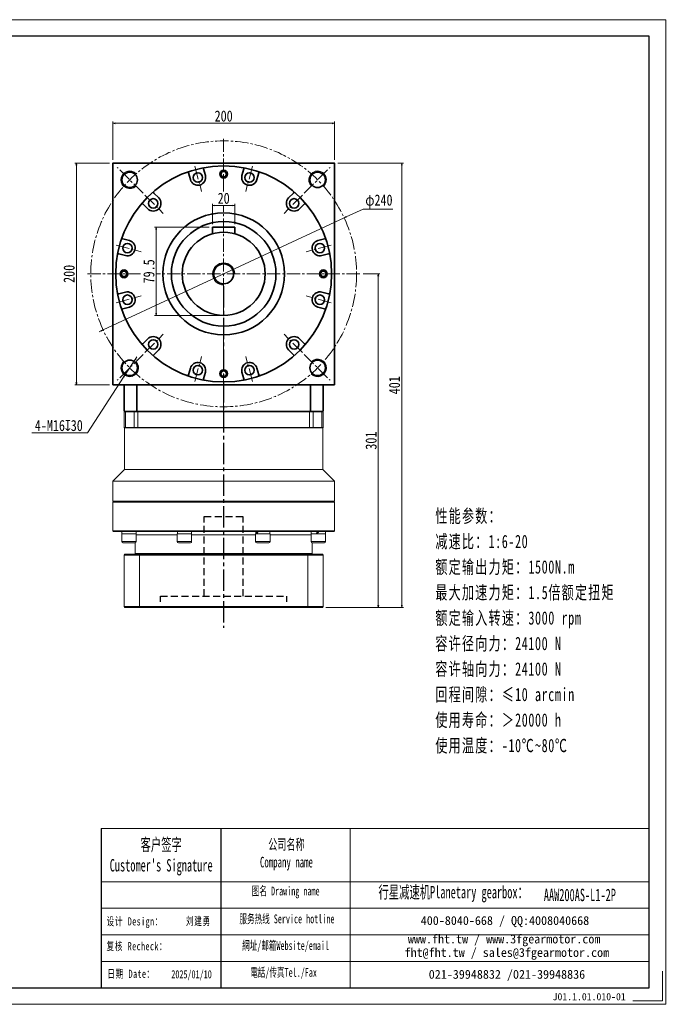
# Model space of a CAD drawing. Header units: millimetres. Extents: x -63 to 1211, y -31 to 858.
# Tile 5 of 5: x 617 to 1211, y -31 to 858. Entities that reach past the tile are written whole.
import ezdxf

# ---------------------------------------------------------------- set-up
doc = ezdxf.new("R2010")
doc.units = ezdxf.units.MM
for name, pattern in [('CENTER2', [28.575, 19.05, -3.175, 3.175, -3.175]), ('DASHED2', [9.525, 6.35, -3.175]), ('点画线', [18, 12, -2, 2, -2])]:
    doc.linetypes.add(name, pattern=pattern)
for name, color, linetype in [('3中心线层', 1, 'CENTER2'), ('4虚线层', 6, 'DASHED2'), ('6文字层', 3, 'Continuous'), ('7标注层', 4, 'Continuous')]:
    doc.layers.add(name, color=color, linetype=linetype)
for name, color, linetype, lineweight in [('SLD-0', 7, 'Continuous', 18), ('中心线层', 1, '点画线', 18), ('图框_外框线', 7, 'Continuous', 18), ('尺寸线层', 3, 'Continuous', 18), ('粗实线层', 7, 'Continuous', 35)]:
    doc.layers.add(name, color=color, linetype=linetype, lineweight=lineweight)
doc.styles.add('SLDTEXTSTYLE4', font='SimSun.ttf', dxfattribs={"width": 0.611111})
doc.styles.get("Standard").update_dxf_attribs({"font": 'SimSun.ttf'})
doc.styles.add('宋体', font='SimSun.ttf', dxfattribs={"width": 0.8})
doc.styles.add('标准', font='SimSun.ttf', dxfattribs={"width": 0.667})
doc.styles.add('样式 1', font='SimSun.ttf')
doc.dimstyles.new('A水平标注$0', dxfattribs={"dimtxt": 3.5, "dimasz": 2, "dimexe": 1.5, "dimexo": 3, "dimgap": 1.1, "dimtad": 1, "dimtoh": 1, "dimdec": 4, "dimdsep": 46, "dimtxsty": '宋体', "dimblk": 'OPEN', "dimcen": 3, "dimclrd": 3, "dimclre": 3, "dimclrt": 6, "dimadec": 0, "dimazin": 0, "dimtm": 1e-09, "dimtfac": 1, "dimtdec": 4, "dimtix": 1, "dimtmove": 0, "dimatfit": 3, "dimldrblk": 'OPEN', "dimfxl": 0, "dimlwd": 13, "dimlwe": 13, "dimarcsym": 0})
doc.dimstyles.new('D直径标注φ25', dxfattribs={"dimtxt": 3.5, "dimasz": 2, "dimexe": 1, "dimexo": 3, "dimtad": 1, "dimtoh": 1, "dimdec": 1, "dimdsep": 46, "dimtxsty": '宋体', "dimblk": 'OPEN', "dimcen": 3, "dimclrd": 3, "dimclre": 3, "dimclrt": 130, "dimadec": 0, "dimazin": 0, "dimtm": 1e-09, "dimtfac": 1, "dimtdec": 1, "dimtmove": 0, "dimatfit": 0, "dimldrblk": 'OPEN', "dimfxl": 0, "dimlwd": 13, "dimlwe": 13, "dimarcsym": 0})
doc.dimstyles.new('螺孔(M8-7H)', dxfattribs={"dimtxt": 3.5, "dimasz": 2, "dimexe": 1.25, "dimexo": 3, "dimtad": 1, "dimtoh": 1, "dimdec": 4, "dimdsep": 46, "dimtxsty": '宋体', "dimblk": 'OPEN', "dimcen": 3, "dimclrd": 3, "dimclre": 3, "dimclrt": 2, "dimadec": 0, "dimazin": 0, "dimtm": 1e-09, "dimtfac": 1, "dimtdec": 4, "dimtmove": 0, "dimatfit": 3, "dimldrblk": 'OPEN', "dimfxl": 0, "dimlwd": 9, "dimlwe": 9, "dimarcsym": 0})

# ---------------------------------------------------------------- blocks, each defined once
blk = doc.blocks.new('_Open')
at = {"color": 0, "linetype": 'ByBlock', "lineweight": -2}
for p, q in [((-1, 0.17), (0, 0)), ((-1, -0.17), (0, 0)), ((0, 0), (-1, 0))]:
    blk.add_line(p, q, dxfattribs=at)
blk = doc.blocks.new('*D23')
at = {"layer": 'Defpoints', "color": 0, "transparency": 16777216}
for p in [(901.23, 764.42), (701.23, 728.57), (901.23, 728.57)]:
    blk.add_point(p, dxfattribs=at)
at = {"layer": '尺寸线层', "color": 3, "lineweight": 13, "transparency": 16777216}
for p, q in [((701.23, 731.57), (701.23, 765.92)), ((703.23, 764.42), (899.23, 764.42)), ((901.23, 731.57), (901.23, 765.92))]:
    blk.add_line(p, q, dxfattribs=at)
at = {"layer": '尺寸线层', "color": 3, "lineweight": 13, "transparency": 16777216, "xscale": 2, "yscale": 2, "zscale": 2, "rotation": 180}
blk.add_blockref('_Open', (701.23, 764.42), dxfattribs=at)
at = {"layer": '尺寸线层', "color": 3, "lineweight": 13, "transparency": 16777216, "xscale": 2, "yscale": 2, "zscale": 2}
blk.add_blockref('_Open', (901.23, 764.42), dxfattribs=at)
at = {"layer": '尺寸线层', "color": 6, "transparency": 16777216, "insert": (801.23, 770.92), "char_height": 10, "attachment_point": 5, "style": '宋体', "bg_fill": 3, "box_fill_scale": 1.1, "bg_fill_color": 256, "bg_fill_true_color": 13158600, "bg_fill_transparency": 0}
blk.add_mtext('200', dxfattribs=at)
blk = doc.blocks.new('*D24')
at = {"layer": 'Defpoints', "color": 0, "transparency": 16777216}
for p in [(668.18, 728.57), (701.23, 728.57), (701.23, 528.57)]:
    blk.add_point(p, dxfattribs=at)
at = {"layer": '尺寸线层', "color": 3, "lineweight": 13, "transparency": 16777216}
for p, q in [((698.23, 728.57), (666.68, 728.57)), ((668.18, 530.57), (668.18, 726.57)), ((698.23, 528.57), (666.68, 528.57))]:
    blk.add_line(p, q, dxfattribs=at)
at = {"layer": '尺寸线层', "color": 3, "lineweight": 13, "transparency": 16777216, "xscale": 2, "yscale": 2, "zscale": 2}
for p, rotation in [((668.18, 728.57), 90), ((668.18, 528.57), 270)]:
    blk.add_blockref('_Open', p, dxfattribs=dict(at, rotation=rotation))
at = {"layer": '尺寸线层', "color": 6, "transparency": 16777216, "insert": (661.68, 628.57), "char_height": 10, "attachment_point": 5, "rotation": 90, "style": '宋体', "bg_fill": 3, "box_fill_scale": 1.1, "bg_fill_color": 256, "bg_fill_true_color": 13158600, "bg_fill_transparency": 0}
blk.add_mtext('200', dxfattribs=at)
blk = doc.blocks.new('*D25')
at = {"layer": 'Defpoints', "color": 0, "transparency": 16777216}
for p in [(910.07, 679.09), (692.39, 578.04)]:
    blk.add_point(p, dxfattribs=at)
at = {"layer": '尺寸线层', "color": 3, "lineweight": 13, "transparency": 16777216}
for p, q in [((911.89, 679.94), (927.32, 687.1)), ((927.32, 687.1), (954.07, 687.1)), ((692.39, 578.04), (910.07, 679.09)), ((690.57, 577.2), (688.76, 576.35))]:
    blk.add_line(p, q, dxfattribs=at)
at = {"layer": '尺寸线层', "color": 3, "lineweight": 13, "transparency": 16777216, "xscale": 2, "yscale": 2, "zscale": 2}
for p, rotation in [((910.07, 679.09), 204.9021738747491), ((692.39, 578.04), 24.90217387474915)]:
    blk.add_blockref('_Open', p, dxfattribs=dict(at, rotation=rotation))
at = {"layer": '尺寸线层', "color": 130, "transparency": 16777216, "insert": (941.44, 693.82), "char_height": 10, "attachment_point": 5, "style": '宋体'}
blk.add_mtext('φ240', dxfattribs=at)
blk = doc.blocks.new('*D40')
at = {"layer": 'Defpoints', "color": 0, "transparency": 16777216}
for p in [(791.23, 670.57), (740.26, 591.07), (801.23, 591.07)]:
    blk.add_point(p, dxfattribs=at)
at = {"layer": '尺寸线层', "color": 3, "lineweight": 13, "transparency": 16777216}
for p, q in [((788.23, 670.57), (738.76, 670.57)), ((740.26, 668.57), (740.26, 593.07)), ((798.23, 591.07), (738.76, 591.07))]:
    blk.add_line(p, q, dxfattribs=at)
at = {"layer": '尺寸线层', "color": 3, "lineweight": 13, "transparency": 16777216, "xscale": 2, "yscale": 2, "zscale": 2}
for p, rotation in [((740.26, 670.57), 90), ((740.26, 591.07), 270)]:
    blk.add_blockref('_Open', p, dxfattribs=dict(at, rotation=rotation))
at = {"layer": '尺寸线层', "color": 6, "transparency": 16777216, "insert": (733.76, 630.82), "char_height": 10, "attachment_point": 5, "rotation": 90, "style": '宋体', "bg_fill": 3, "box_fill_scale": 1.1, "bg_fill_color": 256, "bg_fill_true_color": 13158600, "bg_fill_transparency": 0}
blk.add_mtext('79.5', dxfattribs=at)
blk = doc.blocks.new('*D41')
at = {"layer": 'Defpoints', "color": 0, "transparency": 16777216}
for p in [(791.23, 670.47), (811.23, 670.47)]:
    blk.add_point(p, dxfattribs=at)
at = {"layer": '尺寸线层', "color": 3, "lineweight": 13, "transparency": 16777216}
for p, q in [((791.23, 673.47), (791.23, 691.72)), ((809.23, 690.22), (793.23, 690.22)), ((811.23, 673.47), (811.23, 691.72))]:
    blk.add_line(p, q, dxfattribs=at)
at = {"layer": '尺寸线层', "color": 3, "lineweight": 13, "transparency": 16777216, "xscale": 2, "yscale": 2, "zscale": 2, "rotation": 180}
blk.add_blockref('_Open', (791.23, 690.22), dxfattribs=at)
at = {"layer": '尺寸线层', "color": 3, "lineweight": 13, "transparency": 16777216, "xscale": 2, "yscale": 2, "zscale": 2}
blk.add_blockref('_Open', (811.23, 690.22), dxfattribs=at)
at = {"layer": '尺寸线层', "color": 6, "transparency": 16777216, "insert": (801.23, 696.72), "char_height": 10, "attachment_point": 5, "style": '宋体', "bg_fill": 3, "box_fill_scale": 1.1, "bg_fill_color": 256, "bg_fill_true_color": 13158600, "bg_fill_transparency": 0}
blk.add_mtext('20', dxfattribs=at)
at = {"layer": 'Defpoints', "color": 0, "transparency": 16777216}
blk.add_point((791.23, 690.22), dxfattribs=at)
blk = doc.blocks.new('*D42')
at = {"layer": 'Defpoints', "color": 0, "transparency": 16777216}
for p in [(901.23, 728.57), (962.03, 728.57), (890.43, 327.57)]:
    blk.add_point(p, dxfattribs=at)
at = {"layer": '尺寸线层', "color": 3, "lineweight": 13, "transparency": 16777216}
for p, q in [((904.23, 728.57), (963.53, 728.57)), ((962.03, 329.57), (962.03, 726.57)), ((893.43, 327.57), (963.53, 327.57))]:
    blk.add_line(p, q, dxfattribs=at)
at = {"layer": '尺寸线层', "color": 3, "lineweight": 13, "transparency": 16777216, "xscale": 2, "yscale": 2, "zscale": 2}
for p, rotation in [((962.03, 728.57), 90), ((962.03, 327.57), 270)]:
    blk.add_blockref('_Open', p, dxfattribs=dict(at, rotation=rotation))
at = {"layer": '尺寸线层', "color": 6, "transparency": 16777216, "insert": (955.53, 528.07), "char_height": 10, "attachment_point": 5, "rotation": 90, "style": '宋体', "bg_fill": 3, "box_fill_scale": 1.1, "bg_fill_color": 256, "bg_fill_true_color": 13158600, "bg_fill_transparency": 0}
blk.add_mtext('401', dxfattribs=at)
blk = doc.blocks.new('*D43')
at = {"layer": 'Defpoints', "color": 0, "transparency": 16777216}
for p in [(924.23, 628.57), (890.43, 327.57), (940.9, 327.57)]:
    blk.add_point(p, dxfattribs=at)
at = {"layer": '尺寸线层', "color": 3, "lineweight": 13, "transparency": 16777216}
for p, q in [((927.23, 628.57), (942.4, 628.57)), ((940.9, 626.57), (940.9, 329.57)), ((893.43, 327.57), (942.4, 327.57))]:
    blk.add_line(p, q, dxfattribs=at)
at = {"layer": '尺寸线层', "color": 3, "lineweight": 13, "transparency": 16777216, "xscale": 2, "yscale": 2, "zscale": 2}
for p, rotation in [((940.9, 628.57), 90), ((940.9, 327.57), 270)]:
    blk.add_blockref('_Open', p, dxfattribs=dict(at, rotation=rotation))
at = {"layer": '尺寸线层', "color": 6, "transparency": 16777216, "insert": (934.4, 478.07), "char_height": 10, "attachment_point": 5, "rotation": 90, "style": '宋体', "bg_fill": 3, "box_fill_scale": 1.1, "bg_fill_color": 256, "bg_fill_true_color": 13158600, "bg_fill_transparency": 0}
blk.add_mtext('301', dxfattribs=at)
blk = doc.blocks.new('*D44')
at = {"color": 3, "lineweight": 9, "transparency": 16777216}
for p, q in [((721.83, 552.09), (722.93, 553.77)), ((720.74, 550.42), (712.01, 537.01)), ((678.18, 485.06), (710.92, 535.33)), ((628.03, 485.06), (678.18, 485.06))]:
    blk.add_line(p, q, dxfattribs=at)
at = {"layer": 'Defpoints', "color": 0, "transparency": 16777216}
for p in [(720.74, 550.42), (712.01, 537.01)]:
    blk.add_point(p, dxfattribs=at)
at = {"color": 3, "lineweight": 9, "transparency": 16777216, "xscale": 2, "yscale": 2, "zscale": 2}
for p, rotation in [((720.74, 550.42), 236.9262821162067), ((712.01, 537.01), 56.92628211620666)]:
    blk.add_blockref('_Open', p, dxfattribs=dict(at, rotation=rotation))
at = {"color": 2, "transparency": 16777216, "insert": (652.35, 491.67), "char_height": 10, "attachment_point": 5, "style": '宋体'}
blk.add_mtext('4-M16{\\famgdt|b0|i0|c0|p0;x}{30}', dxfattribs=at)

msp = doc.modelspace()

# ---------------------------------------------------------------- linework, layer by layer
at = {"color": 7, "linetype": 'Continuous', "lineweight": 15}
for p, q in [((711.22985, 504.0662), (711.72985, 504.5662)), ((711.22985, 504.0662), (712.5342, 504.0662)), ((711.22985, 504.0662), (711.22985, 490.0662)), ((712.90376, 504.5662), (711.72985, 504.5662)), ((712.5342, 504.0662), (712.90376, 504.5662)), ((712.5342, 504.0662), (720.40237, 504.0662)), ((712.5342, 490.0662), (712.5342, 504.0662)), ((720.73915, 504.5662), (712.90376, 504.5662)), ((720.40237, 504.0662), (720.73915, 504.5662)), ((720.40237, 504.0662), (723.77018, 504.0662)), ((720.40237, 504.0662), (720.40237, 490.0662)), ((723.77018, 504.5662), (720.73915, 504.5662)), ((723.77018, 504.0662), (723.77018, 504.5662)), ((878.68951, 504.5662), (723.77018, 504.5662)), ((723.77018, 504.0662), (878.68951, 504.0662)), ((723.77018, 490.0662), (723.77018, 504.0662)), ((881.72054, 504.5662), (878.68951, 504.5662)), ((878.68951, 504.0662), (878.68951, 504.5662)), ((878.68951, 504.0662), (882.05733, 504.0662)), ((878.68951, 504.0662), (878.68951, 490.0662)), ((882.05733, 504.0662), (881.72054, 504.5662)), ((882.05733, 490.0662), (882.05733, 504.0662)), ((712.5342, 490.0662), (711.22985, 490.0662)), ((711.72985, 489.5662), (711.22985, 490.0662)), ((711.72985, 452.0662), (711.72985, 489.5662)), ((711.72985, 489.5662), (712.90376, 489.5662)), ((720.40237, 490.0662), (712.5342, 490.0662)), ((712.90376, 489.5662), (712.5342, 490.0662)), ((712.90376, 489.5662), (720.73915, 489.5662)), ((723.77018, 490.0662), (720.40237, 490.0662)), ((720.73915, 489.5662), (720.40237, 490.0662)), ((720.73915, 489.5662), (723.77018, 489.5662)), ((878.68951, 490.0662), (723.77018, 490.0662)), ((723.77018, 489.5662), (723.77018, 490.0662)), ((723.77018, 489.5662), (801.22985, 489.5662)), ((801.22985, 489.5662), (878.68951, 489.5662)), ((882.05733, 490.0662), (878.68951, 490.0662)), ((878.68951, 489.5662), (878.68951, 490.0662)), ((878.68951, 489.5662), (881.72054, 489.5662)), ((881.72054, 489.5662), (882.05733, 490.0662)), ((701.22985, 441.5662), (711.72985, 452.0662)), ((701.22985, 423.5662), (701.22985, 441.5662)), ((701.72985, 423.0662), (701.22985, 423.5662)), ((801.22985, 423.5662), (701.22985, 423.5662)), ((701.22985, 422.5662), (701.72985, 423.0662)), ((701.22985, 396.5662), (701.22985, 422.5662)), ((701.22985, 422.5662), (801.22985, 422.5662)), ((801.22985, 423.0662), (701.72985, 423.0662)), ((701.72985, 396.0662), (701.22985, 396.5662)), ((709.27099, 386.9662), (709.27099, 393.9662)), ((717.45332, 393.9662), (709.27099, 393.9662)), ((709.33099, 393.9662), (709.33099, 396.0662)), ((722.27099, 393.9662), (717.45332, 393.9662)), ((722.21099, 396.0662), (722.21099, 393.9662)), ((722.27099, 393.9662), (722.27099, 386.9662)), ((759.33163, 386.9662), (759.33163, 393.9662)), ((771.4608, 393.9662), (759.33163, 393.9662)), ((759.39163, 393.9662), (759.39163, 395.34001)), ((772.33163, 393.9662), (771.4608, 393.9662)), ((772.27163, 396.0662), (772.27163, 393.9662)), ((772.33163, 393.9662), (772.33163, 386.9662)), ((830.12807, 386.9662), (830.12807, 393.9662)), ((843.12807, 393.9662), (830.12807, 393.9662)), ((830.18807, 393.9662), (830.18807, 396.0662)), ((843.06806, 396.0662), (843.06806, 393.9662)), ((843.12807, 393.9662), (843.12807, 386.9662)), ((880.1887, 386.9662), (880.1887, 393.9662)), ((880.2487, 393.9662), (880.2487, 396.0662)), ((710.27099, 385.9662), (717.1945, 385.9662)), ((717.1945, 385.9662), (721.27099, 385.9662)), ((721.22985, 376.0662), (721.22985, 385.9662)), ((760.33163, 385.9662), (770.59477, 385.9662)), ((770.59477, 385.9662), (771.33163, 385.9662)), ((831.12807, 385.9662), (842.12807, 385.9662)), ((881.22985, 385.9662), (881.22985, 376.0662)), ((711.22985, 374.7662), (712.02985, 375.5662)), ((711.22985, 374.7662), (725.13616, 374.7662)), ((711.22985, 328.3662), (711.22985, 374.7662)), ((725.41527, 375.5662), (712.02985, 375.5662)), ((721.72985, 375.5662), (721.22985, 376.0662)), ((881.22985, 376.0662), (721.22985, 376.0662)), ((725.13616, 374.7662), (725.41527, 375.5662)), ((725.13616, 374.7662), (725.13616, 328.3662)), ((725.13616, 374.7662), (877.32354, 374.7662)), ((877.04443, 375.5662), (725.41527, 375.5662)), ((877.32354, 374.7662), (877.04443, 375.5662)), ((877.32354, 328.3662), (877.32354, 374.7662)), ((881.22985, 376.0662), (880.72985, 375.5662)), ((725.13616, 328.3662), (711.22985, 328.3662)), ((711.22985, 328.3662), (712.02985, 327.56619)), ((712.02985, 327.56619), (725.41527, 327.56619)), ((877.32354, 328.3662), (725.13616, 328.3662)), ((725.41527, 327.56619), (725.13616, 328.3662)), ((725.41527, 327.56619), (877.04443, 327.56619)), ((877.04443, 327.56619), (877.32354, 328.3662))]:
    msp.add_line(p, q, dxfattribs=at)
at = {"color": 8, "linetype": 'Continuous', "lineweight": 15}
for p, q in [((722.27099, 393.0662), (759.33163, 393.0662)), ((772.33163, 393.0662), (830.12807, 393.0662)), ((843.12807, 393.0662), (880.1887, 393.0662)), ((717.45332, 386.9662), (709.27099, 386.9662)), ((722.27099, 386.9662), (717.45332, 386.9662)), ((771.4608, 386.9662), (759.33163, 386.9662)), ((772.33163, 386.9662), (771.4608, 386.9662)), ((843.12807, 386.9662), (830.12807, 386.9662))]:
    msp.add_line(p, q, dxfattribs=at)
msp.add_line((798.80529, 127.9438), (798.80529, -15.68731))
at = {"color": 7, "linetype": 'Continuous', "lineweight": 15}
for centre, start, end in [((710.27099, 386.9662), 180, 270), ((721.27099, 386.9662), 270, 0), ((760.33163, 386.9662), 180, 270), ((771.33163, 386.9662), 270, 0), ((831.12807, 386.9662), 180, 270), ((842.12807, 386.9662), 270, 0), ((881.18871, 386.9662), 180, 270)]:
    msp.add_arc(centre, 1, start, end, dxfattribs=at)
at = {"color": 7, "linetype": 'Continuous', "lineweight": 15, "extrusion": (0, 0, -1)}
for centre, major_axis, ratio, start_param, end_param in [((765.83163, 393.9662), (-1.17441, 11.13439), 0.568689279, 4.895776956, 4.961696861), ((836.62807, 396.0662), (4.75706, 10.99516), 0.394806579, 4.353811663, 4.543208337), ((836.62807, 393.9662), (4.75706, 10.99516), 0.394806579, 4.543208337, 4.732605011), ((886.68871, 396.0662), (6.41233, 11.14913), 0.053483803, 4.492241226, 4.6816379)]:
    msp.add_ellipse(centre, major_axis=major_axis, ratio=ratio, start_param=start_param, end_param=end_param, dxfattribs=at)
at = {"layer": '3中心线层'}
for p, q in [((801.22985, 617.36733), (801.22985, 504.5662)), ((801.22985, 504.5662), (801.22985, 309.25091))]:
    msp.add_line(p, q, dxfattribs=at)
at = {"layer": '4虚线层'}
for p, q in [((783.72985, 409.56486), (818.72985, 409.56486)), ((783.72985, 337.56486), (783.72985, 409.56486)), ((818.72985, 337.56486), (818.72985, 409.56486)), ((744.07985, 337.56486), (858.37985, 337.56486)), ((744.07985, 332.56486), (744.07985, 337.56486)), ((858.37985, 332.56486), (858.37985, 337.56486))]:
    msp.add_line(p, q, dxfattribs=at)
at = {"layer": '7标注层', "color": 0}
msp.add_line((690.45806, 127.9438), (690.45806, -15.66275), dxfattribs=at)
at = {"layer": '中心线层'}
for p, q in [((801.22985, 504.5662), (801.22985, 751.5662)), ((728.54544, 701.2506), (705.17337, 724.62268)), ((873.91425, 701.2506), (897.28633, 724.62268)), ((730.16562, 699.63043), (746.7217, 683.07434)), ((872.29408, 699.63043), (855.73799, 683.07434)), ((898.30539, 654.57751), (875.68936, 648.51756)), ((678.22985, 628.5662), (924.22985, 628.5662)), ((898.30539, 602.55488), (875.68936, 608.61483)), ((730.16562, 557.50197), (746.7217, 574.05805)), ((872.29408, 557.50197), (855.73799, 574.05805)), ((728.54544, 555.88179), (705.17337, 532.50972)), ((775.21853, 531.49065), (781.27848, 554.10669)), ((827.24116, 531.49065), (821.18121, 554.10669)), ((873.91425, 555.88179), (897.28633, 532.50972))]:
    msp.add_line(p, q, dxfattribs=at)
msp.add_circle((801.22985, 628.5662), 120, dxfattribs=at)
at = {"layer": '图框_外框线'}
for p, q in [((690.45806, 127.9438), (798.80529, 127.9438)), ((798.80529, 127.9438), (798.80529, -15.66275)), ((798.80529, 127.9438), (1185.63603, 127.9438)), ((915.54213, 127.9438), (915.54213, -15.66275)), ((690.45806, 80.02218), (798.80529, 80.02218)), ((798.80529, 80.02218), (1185.63603, 80.02218)), ((690.45806, 56.06137), (1185.63603, 56.06137)), ((690.45806, 32.10056), (1185.63603, 32.10056)), ((690.45806, 8.13976), (1185.63603, 8.13976))]:
    msp.add_line(p, q, dxfattribs=at)
at = {"layer": '图框_外框线', "color": 3}
msp.add_lwpolyline([(1197.6032, -0.70379), (1197.6032, -27.62992), (1170.67707, -27.62992)], dxfattribs=at)
at = {"layer": '粗实线层'}
for p, q in [((784.69761, 717.31126), (783.10126, 723.26891)), ((817.76208, 717.31126), (819.35843, 723.26891)), ((771.17465, 713.68779), (769.5783, 719.64545)), ((831.28504, 713.68779), (832.88139, 719.64545)), ((742.53998, 697.15556), (738.17868, 701.51686)), ((859.91971, 697.15556), (864.28102, 701.51686)), ((732.64049, 687.25606), (728.27918, 691.61737)), ((869.8192, 687.25606), (874.18051, 691.61737)), ((716.10826, 658.62139), (710.1506, 660.21774)), ((886.35144, 658.62139), (892.3091, 660.21774)), ((712.48479, 645.09843), (706.52713, 646.69478)), ((889.9749, 645.09843), (895.93256, 646.69478)), ((712.48479, 612.03397), (706.52713, 610.43762)), ((889.9749, 612.03397), (895.93256, 610.43762)), ((716.10826, 598.511), (710.1506, 596.91465)), ((886.35144, 598.511), (892.3091, 596.91465)), ((732.64049, 569.87634), (728.27918, 565.51503)), ((869.8192, 569.87634), (874.18051, 565.51503)), ((742.53998, 559.97684), (738.17868, 555.61553)), ((859.91971, 559.97684), (864.28102, 555.61553)), ((771.17465, 543.44461), (769.5783, 537.48695)), ((831.28504, 543.44461), (832.88139, 537.48695)), ((784.69761, 539.82114), (783.10126, 533.86348)), ((817.76208, 539.82114), (819.35843, 533.86348)), ((711.22985, 528.5662), (711.22985, 504.5662)), ((722.9403, 504.5662), (722.9403, 528.5662)), ((879.51939, 504.5662), (879.51939, 528.5662)), ((891.22985, 504.5662), (891.22985, 528.5662))]:
    msp.add_line(p, q, dxfattribs=at)
msp.add_lwpolyline([(701.22985, 528.5662), (701.22985, 728.5662), (901.22985, 728.5662), (901.22985, 528.5662)], close=True, dxfattribs=at)
for centre, radius in [((716.37703, 713.41901), 7), ((777.93613, 715.49952), 4.25), ((801.22985, 718.5662), 3.5), ((801.22985, 718.5662), 2.5), ((824.52356, 715.49952), 4.25), ((886.08266, 713.41901), 7), ((737.59024, 692.20581), 4.25), ((864.86946, 692.20581), 4.25), ((801.22985, 628.5662), 55), ((801.22985, 628.5662), 47.25), ((714.29652, 651.85991), 4.25), ((888.16317, 651.85991), 4.25), ((711.22985, 628.5662), 3.5), ((711.22985, 628.5662), 2.5), ((891.22985, 628.5662), 3.5), ((891.22985, 628.5662), 2.5), ((714.29652, 605.27248), 4.25), ((888.16317, 605.27248), 4.25), ((737.59024, 564.92659), 4.25), ((864.86946, 564.92659), 4.25), ((716.37703, 543.71338), 7), ((777.93613, 541.63287), 4.25), ((801.22985, 538.5662), 3.5), ((824.52356, 541.63287), 4.25), ((886.08266, 543.71338), 7), ((801.22985, 538.5662), 2.5)]:
    msp.add_circle(centre, radius, dxfattribs=at)
at = {"layer": '粗实线层', "lineweight": 18}
for centre, radius, start, end in [((716.37703, 713.41901), 8, 43.08978683, 315), ((801.22985, 718.5662), 3, 358.42285278, 270), ((886.08266, 713.41901), 8, 313.08978683, 225), ((711.22985, 628.5662), 3, 88.42285278, 360), ((891.22985, 628.5662), 3, 268.42285278, 180), ((886.08266, 543.71338), 8, 223.08978683, 135), ((716.37703, 543.71338), 8, 133.08978683, 45), ((801.22985, 538.5662), 3, 178.42285278, 90)]:
    msp.add_arc(centre, radius, start, end, dxfattribs=at)
at = {"layer": '粗实线层'}
for centre, radius, start, end in [((768.61238, 719.38663), 1, 15.00003941, 109.75527409), ((833.84732, 719.38663), 1, 70.24472591, 164.99996059), ((777.93613, 715.49952), 7, 195, 15), ((824.52356, 715.49952), 7, 165, 345), ((738.88578, 702.22397), 1, 130.24472591, 224.99996059), ((863.57391, 702.22397), 1, 315.00003941, 49.75527409), ((737.59024, 692.20581), 7, 225, 45), ((864.86946, 692.20581), 7, 135, 315), ((727.57207, 690.91026), 1, 45.00003941, 139.75527409), ((874.88762, 690.91026), 1, 40.24472591, 134.99996059), ((710.40942, 661.18367), 1, 160.24472591, 254.99996059), ((714.29652, 651.85991), 7, 255, 75), ((888.16317, 651.85991), 7, 105, 285), ((892.05028, 661.18367), 1, 285.00003941, 19.75527409), ((896.19138, 645.72885), 1, 10.24472591, 104.99996059), ((714.29652, 605.27248), 7, 285, 105), ((888.16317, 605.27248), 7, 75, 255), ((896.19138, 611.40354), 1, 255.00003941, 349.75527409), ((710.40942, 595.94873), 1, 105.00003941, 199.75527409), ((892.05028, 595.94873), 1, 340.24472591, 74.99996059), ((737.59024, 564.92659), 7, 315, 135), ((864.86946, 564.92659), 7, 45, 225), ((727.57207, 566.22214), 1, 220.24472591, 314.99996059), ((874.88762, 566.22214), 1, 225.00003941, 319.75527409), ((738.88578, 554.90843), 1, 135.00003941, 229.75527409), ((863.57391, 554.90843), 1, 310.24472591, 44.99996059), ((777.93613, 541.63287), 7, 345, 165), ((824.52356, 541.63287), 7, 15, 195), ((768.61238, 537.74577), 1, 250.24472591, 344.99996059), ((784.06719, 533.60466), 1, 165.00003941, 259.75527409), ((818.3925, 533.60466), 1, 280.24472591, 14.99996059), ((833.84732, 537.74577), 1, 195.00003941, 289.75527409)]:
    msp.add_arc(centre, radius, start, end, dxfattribs=at)

# ---------------------------------------------------------------- texts
at = {"layer": '6文字层', "insert": (1098.31745, -20.50712), "char_height": 6.4678694, "width": 46.6812258, "attachment_point": 1, "style": '样式 1'}
msp.add_mtext('J01.1.01.010-01', dxfattribs=at)
at = {"layer": 'SLD-0', "color": 1, "attachment_point": 2}
for s, insert, char_height, width, style in [("{\\fSimSun|b1|i0|c134|p2;客户签字\\PCustomer's Signature}", (744.81842, 119.07811), 11.1817105, 139.101631, 'SLDTEXTSTYLE4'), ('{\\fSimSun|b1|i0|c134|p2;公司名称\\PCompany name}', (857.91409, 118.48453), 9.5843232, 124.087061, 'SLDTEXTSTYLE4'), ('{\\fSimSun|b1|i0|c134|p2;图名 Drawing name}', (857.25896, 75.60534), 7.986936, 102.1424039, 'SLDTEXTSTYLE4'), ('{\\fSimSun|b1|i0|c134|p2;  \\H1.1667x;行星减速机Planetary gearbox\\fSimSun|b0|i0|c134|p2;：}', (1004.50313, 76.22144), 9.5843232, 150.7387863, 'SLDTEXTSTYLE4'), ('\\pt55.90855;{\\fSimSun|b1|i0|c134|p2;\\C256;AAW200AS-L1-2P}', (1122.91334, 73.67676), 11.1817105, 81.3746735, 'SLDTEXTSTYLE4'), ('{\\fNSimSun|b0|i0|c134|p49;\\T1.1;设计 \\fNSimSun|b0|i0|c0|p49;Design\\fNSimSun|b0|i0|c134|p49;：}', (720.89757, 47.88868), 7.334144, 107.1228043, '标准'), ('{\\fSimSun|b0|i0|c134|p2;\\T1.1;刘建勇}', (778.42464, 48.07591), 7.334144, 34.4648087, '标准'), ('{\\fSimSun|b1|i0|c134|p2;服务热线 Service hotline}', (858.39156, 50.49059), 7.986936, 113.7964505, 'SLDTEXTSTYLE4'), ('{\\fSimSun|b1|i0|c134|p2;網址/邮箱Website/email}', (857.14792, 26.4272), 7.986936, 118.451394, 'SLDTEXTSTYLE4'), ('{\\fNSimSun|b0|i0|c134|p49;\\T1.1;复核 \\fNSimSun|b0|i0|c0|p49;Recheck\\fNSimSun|b0|i0|c134|p49;：}', (722.84381, 25.48866), 7.334144, 117.77119, '标准'), ('{\\fNSimSun|b0|i0|c134|p49;\\T1.1;日期 Date：}', (717.61716, 0.57027), 7.334144, 43.9519901, '标准'), ('2025/01/10', (772.23012, 0.16234), 7.334144, 34.4648087, '标准'), ('{\\fSimSun|b1|i0|c134|p2;電話/传真Tel./Fax}', (855.35849, 2.1762), 7.986936, 119.8760171, 'SLDTEXTSTYLE4')]:
    msp.add_mtext(s, dxfattribs=dict(at, insert=insert, char_height=char_height, width=width, style=style))
at = {"layer": 'SLD-0', "color": 1, "char_height": 7.986936, "attachment_point": 2}
for s, insert, width in [('{\\fSimSun|b1|i0|c134|p2;400-8040-668 / QQ:4008040668}', (1055.27256, 48.96447), 232.5429115), ('{\\fSimSun|b1|i0|c134|p2;www.fht.tw / www.3fgearmotor.com }', (1054.53612, 32.32876), 232.8046905), ('\\pt95.84323;{\\fSimSun|b1|i0|c134|p2;fht@fht.tw / sales@3fgearmotor.com }', (1056.97022, 20.16677), 232.8046905), ('{\\fSimSun|b1|i0|c134|p2;021-39948832 /021-39948836 }', (1057.05373, 0.42991), 177.7639922)]:
    msp.add_mtext(s, dxfattribs=dict(at, insert=insert, width=width))
at = {"layer": '尺寸线层', "insert": (992.37661, 416.09823), "char_height": 12, "width": 238.0879491, "attachment_point": 1, "line_spacing_factor": 1.15057, "style": '标准'}
msp.add_mtext('{\\T1.1;性能参数：\\P减速比：1:6-20\\P额定输出力矩：1500N.m\\P最大加速力矩：1.5倍额定扭矩\\P额定输入转速：3000 rpm\\P容许径向力：24100 N\\P容许轴向力：24100 N\\P回程间隙：≤10 arcmin\\P使用寿命：＞20000 h\\P使用温度：-10℃~80℃}', dxfattribs=at)

# ---------------------------------------------------------------- next in the draw order: dimensions: what is measured, and where the dimension line sits
at = {"layer": '尺寸线层'}
dim = msp.add_linear_dim(base=(901.22985, 764.41917), p1=(701.22985, 728.5662), p2=(901.22985, 728.5662), angle=0, dimstyle='A水平标注$0', override={"dimtxt": 10, "dimgap": 1.5, "dimblk": 'Open', "dimtfill": 1, "dimtfillclr": 256}, dxfattribs=at)
dim.commit()
dim.dimension.update_dxf_attribs({"geometry": '*D23', "text_midpoint": (801.22985, 770.91917)})

# ---------------------------------------------------------------- next in the draw order: linework, layer by layer
at = {"layer": '中心线层'}
for p, q in [((775.21853, 725.64174), (781.27848, 703.02571)), ((827.24116, 725.64174), (821.18121, 703.02571))]:
    msp.add_line(p, q, dxfattribs=at)
at = {"layer": '粗实线层'}
for centre, start, end in [((784.06719, 723.52773), 100.24472591, 194.99996059), ((818.3925, 723.52773), 345.00003941, 79.75527409)]:
    msp.add_arc(centre, 1, start, end, dxfattribs=at)

# ---------------------------------------------------------------- next in the draw order: dimensions: what is measured, and where the dimension line sits
at = {"layer": '尺寸线层'}
dim = msp.add_linear_dim(base=(668.17935, 728.5662), p1=(701.22985, 528.5662), p2=(701.22985, 728.5662), angle=90, dimstyle='A水平标注$0', override={"dimtxt": 10, "dimgap": 1.5, "dimblk": 'Open', "dimtfill": 1, "dimtfillclr": 256}, dxfattribs=at)
dim.commit()
dim.dimension.update_dxf_attribs({"geometry": '*D24', "text_midpoint": (661.67935, 628.5662)})

# ---------------------------------------------------------------- next in the draw order: linework, layer by layer
at = {"layer": '中心线层'}
for p, q in [((704.1543, 654.57751), (726.77034, 648.51756)), ((704.1543, 602.55488), (726.77034, 608.61483))]:
    msp.add_line(p, q, dxfattribs=at)
at = {"layer": '粗实线层'}
msp.add_circle((801.22985, 628.5662), 97.5, dxfattribs=at)
for centre, start, end in [((706.26831, 645.72885), 75.00003941, 169.75527409), ((706.26831, 611.40354), 190.24472591, 284.99996059)]:
    msp.add_arc(centre, 1, start, end, dxfattribs=at)

# ---------------------------------------------------------------- next in the draw order: dimensions: what is measured, and where the dimension line sits
dim = msp.add_diameter_dim_2p(p1=(720.74277, 550.41714), p2=(712.01129, 537.00963), text='4-M<>{\\famgdt|b0|i0|c0|p0;x}{30}', dimstyle='螺孔(M8-7H)', override={"dimtxt": 10, "dimgap": 1.5, "dimtad": 1, "dimtih": 0, "dimtoh": 1, "dimdec": 4, "dimlfac": 1, "dimpost": '<>', "dimcen": 0, "dimse1": 0, "dimse2": 0, "dimsd1": 0, "dimsd2": 0, "dimtix": 0, "dimtofl": 1, "dimatfit": 3, "dimtvp": 0.1, "dimtfill": 0})
dim.commit()
dim.dimension.update_dxf_attribs({"geometry": '*D44', "text_midpoint": (652.3539, 485.06192), "dimtype": 163})
at = {"layer": '尺寸线层'}
dim = msp.add_diameter_dim_2p(p1=(692.38648, 578.03777), p2=(910.07321, 679.09463), dimstyle='D直径标注φ25', override={"dimtxt": 10, "dimgap": 1.5, "dimpost": 'φ<>', "dimtfill": 0}, dxfattribs=at)
dim.commit()
dim.dimension.update_dxf_attribs({"geometry": '*D25', "text_midpoint": (941.4408, 687.09884), "dimtype": 163})

# ---------------------------------------------------------------- next in the draw order: dimensions: what is measured, and where the dimension line sits
dim = msp.add_linear_dim(base=(740.25998, 591.0662), p1=(791.22985, 670.5662), p2=(801.22985, 591.0662), angle=270, dimstyle='A水平标注$0', override={"dimtxt": 10, "dimgap": 1.5, "dimblk": 'Open', "dimtfill": 1, "dimtfillclr": 256}, dxfattribs=at)
dim.commit()
dim.dimension.update_dxf_attribs({"geometry": '*D40', "text_midpoint": (733.75998, 630.8162)})

# ---------------------------------------------------------------- next in the draw order: linework, layer by layer
at = {"layer": '粗实线层'}
msp.add_circle((801.22985, 628.5662), 9, dxfattribs=at)
at = {"layer": '粗实线层', "lineweight": 18}
msp.add_arc((801.22985, 628.5662), 10, 0, 270, dxfattribs=at)

# ---------------------------------------------------------------- next in the draw order: dimensions: what is measured, and where the dimension line sits
at = {"layer": '尺寸线层'}
dim = msp.add_linear_dim(base=(791.22985, 690.22156), p1=(811.22985, 670.4662), p2=(791.22985, 670.4662), dimstyle='A水平标注$0', override={"dimtxt": 10, "dimgap": 1.5, "dimblk": 'Open', "dimtfill": 1, "dimtfillclr": 256}, dxfattribs=at)
dim.commit()
dim.dimension.update_dxf_attribs({"geometry": '*D41', "text_midpoint": (801.22985, 696.72156)})

# ---------------------------------------------------------------- next in the draw order: linework, layer by layer
at = {"layer": '图框_外框线', "color": 3}
msp.add_lwpolyline([(-55.95762, -30.62171), (1200.59499, -30.62171), (1200.59499, 857.94049), (-55.95762, 857.94049)], close=True, dxfattribs=at)
at = {"layer": '图框_外框线', "color": 3, "lineweight": 25}
msp.add_lwpolyline([(18.83718, -15.66275), (1185.63603, -15.66275), (1185.63603, 842.98153), (18.83718, 842.98153)], close=True, dxfattribs=at)
at = {"layer": '粗实线层'}
for p, q in [((811.22985, 670.5662), (791.22985, 670.5662)), ((791.22985, 670.5662), (791.22985, 664.70828)), ((811.22985, 670.5662), (811.22985, 664.70828))]:
    msp.add_line(p, q, dxfattribs=at)
msp.add_circle((801.22985, 628.5662), 37.5, dxfattribs=at)

# ---------------------------------------------------------------- next in the draw order: dimensions: what is measured, and where the dimension line sits
at = {"layer": '尺寸线层'}
dim = msp.add_linear_dim(base=(962.03355, 728.5662), p1=(890.42985, 327.56619), p2=(901.22985, 728.5662), angle=90, dimstyle='A水平标注$0', override={"dimtxt": 10, "dimgap": 1.5}, dxfattribs=at)
dim.commit()
dim.dimension.update_dxf_attribs({"geometry": '*D42', "text_midpoint": (955.53355, 528.06619)})

# ---------------------------------------------------------------- next in the draw order: dimensions: what is measured, and where the dimension line sits
dim = msp.add_linear_dim(base=(940.90477, 327.56619), p1=(924.22985, 628.5662), p2=(890.42985, 327.56619), angle=90, dimstyle='A水平标注$0', override={"dimtxt": 10, "dimgap": 1.5}, dxfattribs=at)
dim.commit()
dim.dimension.update_dxf_attribs({"geometry": '*D43', "text_midpoint": (934.40477, 478.06619)})

# ---------------------------------------------------------------- next in the draw order: linework, layer by layer
at = {"color": 7, "linetype": 'Continuous', "lineweight": 15}
for p, q in [((889.55593, 504.5662), (881.72054, 504.5662)), ((882.05733, 504.0662), (889.9255, 504.0662)), ((889.9255, 504.0662), (889.55593, 504.5662)), ((890.72985, 504.5662), (889.55593, 504.5662)), ((889.9255, 504.0662), (889.9255, 490.0662)), ((889.9255, 504.0662), (891.22985, 504.0662)), ((890.72985, 504.5662), (891.22985, 504.0662)), ((891.22985, 490.0662), (891.22985, 504.0662)), ((881.72054, 489.5662), (889.55593, 489.5662)), ((889.9255, 490.0662), (882.05733, 490.0662)), ((889.55593, 489.5662), (889.9255, 490.0662)), ((889.55593, 489.5662), (890.72985, 489.5662)), ((891.22985, 490.0662), (889.9255, 490.0662)), ((891.22985, 490.0662), (890.72985, 489.5662)), ((890.72985, 489.5662), (890.72985, 452.0662)), ((890.72985, 452.0662), (711.72985, 452.0662)), ((890.72985, 452.0662), (901.22985, 441.5662)), ((901.22985, 441.5662), (701.22985, 441.5662)), ((901.22985, 441.5662), (901.22985, 423.5662)), ((901.22985, 423.5662), (801.22985, 423.5662)), ((900.72985, 423.0662), (801.22985, 423.0662)), ((801.22985, 422.5662), (901.22985, 422.5662)), ((901.22985, 423.5662), (900.72985, 423.0662)), ((900.72985, 423.0662), (901.22985, 422.5662)), ((901.22985, 422.5662), (901.22985, 396.5662)), ((901.22985, 396.5662), (701.22985, 396.5662)), ((701.72985, 396.0662), (900.72985, 396.0662)), ((893.18871, 393.9662), (880.1887, 393.9662)), ((893.12871, 396.0662), (893.12871, 393.9662)), ((893.18871, 393.9662), (893.18871, 386.9662)), ((901.22985, 396.5662), (900.72985, 396.0662)), ((881.18871, 385.9662), (892.18871, 385.9662)), ((890.42985, 375.5662), (877.04443, 375.5662)), ((877.32354, 374.7662), (891.22985, 374.7662)), ((890.42985, 375.5662), (891.22985, 374.7662)), ((891.22985, 374.7662), (891.22985, 328.3662)), ((877.04443, 327.56619), (890.42985, 327.56619)), ((891.22985, 328.3662), (877.32354, 328.3662)), ((890.42985, 327.56619), (891.22985, 328.3662))]:
    msp.add_line(p, q, dxfattribs=at)
at = {"color": 8, "linetype": 'Continuous', "lineweight": 15}
msp.add_line((893.18871, 386.9662), (880.1887, 386.9662), dxfattribs=at)
at = {"color": 7, "linetype": 'Continuous', "lineweight": 15}
msp.add_arc((892.18871, 386.9662), 1, 270, 0, dxfattribs=at)
at = {"color": 7, "linetype": 'Continuous', "lineweight": 15, "extrusion": (0, 0, -1)}
for centre, major_axis, start_param, end_param in [((886.68871, 396.0662), (4.32136, 7.51355), 4.398507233, 4.6816379), ((886.68871, 393.9662), (6.41233, 11.14913), 4.6816379, 4.871034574)]:
    msp.add_ellipse(centre, major_axis=major_axis, ratio=0.053483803, start_param=start_param, end_param=end_param, dxfattribs=at)

doc.saveas('drawing.dxf')
